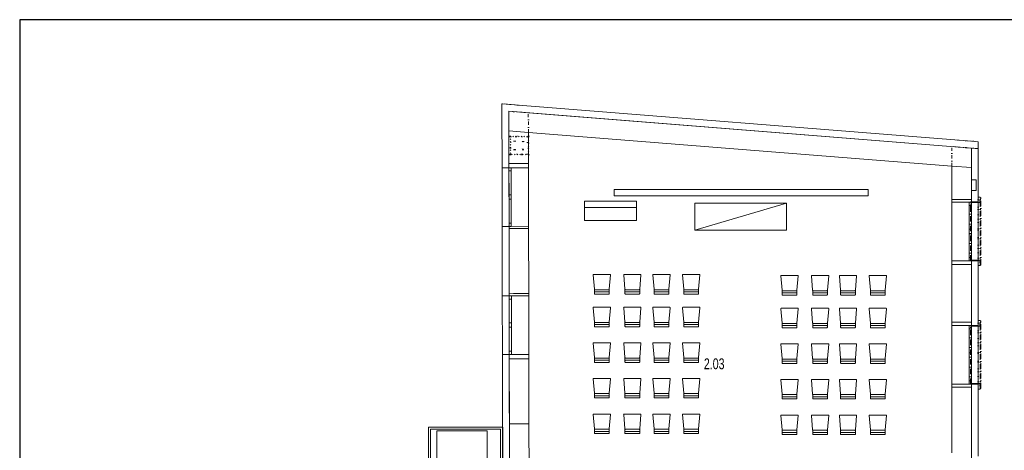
# Model space of a CAD drawing. Header units: millimetres. Extents: x 28262 to 240133, y -152087 to 56534.
# Tile 25 of 107: x 34706 to 57412, y -25062 to -15143. Entities that reach past the tile are written whole.
import ezdxf

# ---------------------------------------------------------------- set-up
doc = ezdxf.new("R2010")
doc.units = ezdxf.units.MM
doc.header["$MEASUREMENT"] = 0
for name, pattern in [('Tečkovaná L', [257.5, 15, -242.5]), ('Čerchovaná M', [225, 125, -42.5, 15, -42.5]), ('Čerchovaná S', [175, 75, -42.5, 15, -42.5])]:
    doc.linetypes.add(name, pattern=pattern)
doc.layers.get('0').update_dxf_attribs({"lineweight": 9})
for name, color, linetype, lineweight in [('--písmo', 7, 'Continuous', 25), ('2D prvky - obecné', 7, 'Continuous', 9), ('Konstrukce - nosné', 7, 'Continuous', 9), ('Kresby a obrázky', 7, 'Continuous', 9), ('Nové_3D prvky fasada nove', 7, 'Continuous', 9), ('Nové_Interiér - nábytek', 9, 'Continuous', 9), ('Nové_Konstrukce - krov', 9, 'Continuous', 13), ('Nové_Konstrukce - nosné', 7, 'Continuous', 9), ('Nové_Kresby a obrázky', 9, 'Continuous', 9), ('Nové_Otvory – Okna', 7, 'Continuous', 9), ('Nové_VÝTAH VAR 1', 7, 'Continuous', 9), ('TZB - elektroinstalace', 7, 'Continuous', 9), ('Výplně - Povrchové', 7, 'Continuous', 9)]:
    doc.layers.add(name, color=color, linetype=linetype, lineweight=lineweight)
doc.layers.add('NonPlottable_0', color=7, linetype='Continuous', lineweight=13, plot=False)
doc.styles.add('styl1', font='arial.ttf', dxfattribs={"width": 0.7, "height": 250})

msp = doc.modelspace()

# ---------------------------------------------------------------- linework, layer by layer
at = {"layer": '--písmo'}
for p, q in [((76706, -15143), (34706, -15143)), ((34706, -15143), (34706, -44843))]:
    msp.add_line(p, q, dxfattribs=at)
at = {"linetype": 'Continuous'}
msp.add_line((56653, -35722), (56653, -18100), dxfattribs=at)
at = {"layer": '2D prvky - obecné', "linetype": 'Čerchovaná S'}
for p, q in [((45986, -17252), (46435, -17288)), ((46437, -17740), (46435, -17288)), ((56203, -18516), (56205, -18065)), ((56653, -18100), (56205, -18065))]:
    msp.add_line(p, q, dxfattribs=at)
at = {"layer": 'Konstrukce - nosné', "linetype": 'Continuous'}
for p, q in [((45986, -17252), (46436, -17288)), ((45986, -17252), (45989, -18454)), ((56653, -18100), (46436, -17288)), ((46437, -17739), (45987, -17703)), ((46439, -18453), (46437, -17740)), ((46437, -17740), (56203, -18516)), ((56653, -18100), (56653, -18552)), ((56653, -18100), (56653, -18550)), ((45989, -18454), (46089, -18453)), ((46089, -18453), (46139, -18453)), ((46139, -18453), (46439, -18453)), ((56203, -18516), (56203, -19281)), ((56203, -18519), (56653, -18550)), ((56653, -18831), (56653, -18552)), ((56503, -19281), (56203, -19281)), ((56553, -19281), (56503, -19281)), ((56653, -19281), (56553, -19281)), ((56653, -19281), (56653, -19081)), ((45991, -19954), (46091, -19953)), ((45991, -19954), (45994, -21454)), ((46091, -19953), (46141, -19953)), ((46141, -19953), (46441, -19953)), ((46444, -21453), (46441, -19953)), ((56503, -20781), (56203, -20781)), ((56203, -20781), (56203, -22110)), ((56553, -20781), (56503, -20781)), ((56653, -20781), (56553, -20781)), ((56653, -22110), (56653, -20781)), ((45994, -21454), (46094, -21453)), ((46094, -21453), (46144, -21453)), ((46144, -21453), (46444, -21453)), ((56503, -22110), (56203, -22110)), ((56553, -22110), (56503, -22110)), ((56653, -22110), (56553, -22110)), ((45997, -22954), (46097, -22953)), ((45997, -22954), (46000, -24454)), ((46097, -22953), (46147, -22953)), ((46147, -22953), (46447, -22953)), ((46450, -24453), (46447, -22953)), ((56503, -23610), (56203, -23610)), ((56203, -23610), (56203, -25121)), ((56553, -23610), (56503, -23610)), ((56653, -23610), (56553, -23610)), ((56653, -25121), (56653, -23610)), ((46000, -24454), (46100, -24453)), ((46100, -24453), (46150, -24453)), ((46150, -24453), (46450, -24453))]:
    msp.add_line(p, q, dxfattribs=at)
at = {"layer": 'Konstrukce - nosné', "linetype": 'Tečkovaná L'}
for p, q in [((46446, -17823), (46016, -17824)), ((46016, -17824), (46017, -18254)), ((46406, -17838), (46016, -17839)), ((46016, -17839), (46016, -18239)), ((46431, -17838), (46031, -17839)), ((46031, -17839), (46431, -17838)), ((46031, -17839), (46032, -18239)), ((46032, -18239), (46031, -17839)), ((46111, -17939), (46311, -17938)), ((46111, -18139), (46311, -17938)), ((46131, -17939), (46331, -17938)), ((46131, -18139), (46331, -17938)), ((46311, -17938), (46311, -18138)), ((46331, -17938), (46331, -18138)), ((46406, -18238), (46406, -17838)), ((46432, -18238), (46431, -17838)), ((46431, -17838), (46432, -18238)), ((46447, -18253), (46446, -17823)), ((46111, -18139), (46111, -17939)), ((46111, -17939), (46311, -18138)), ((46311, -18138), (46111, -18139)), ((46131, -18139), (46131, -17939)), ((46131, -17939), (46331, -18138)), ((46331, -18138), (46131, -18139)), ((46016, -18239), (46406, -18238)), ((46017, -18254), (46447, -18253)), ((46032, -18239), (46432, -18238)), ((46432, -18238), (46032, -18239))]:
    msp.add_line(p, q, dxfattribs=at)
at = {"layer": 'Kresby a obrázky', "linetype": 'Čerchovaná S'}
for p, q in [((46306, -17118), (45827, -17080)), ((56813, -17953), (56334, -17915)), ((56813, -18113), (56334, -18075))]:
    msp.add_line(p, q, dxfattribs=at)
at = {"layer": 'Kresby a obrázky', "linetype": 'Continuous'}
msp.add_line((56203, -18516), (56653, -18550), dxfattribs=at)
at = {"layer": 'NonPlottable_0'}
for p, q in [((56813, -18113), (56653, -18101)), ((56653, -18101), (56653, -18831)), ((56813, -19346), (56813, -18113)), ((56653, -18831), (56763, -18831)), ((56763, -18831), (56653, -18831)), ((56653, -18831), (56653, -19081)), ((56763, -18831), (56763, -19081)), ((56763, -19081), (56763, -18831)), ((56653, -19081), (56653, -19346)), ((56763, -19081), (56653, -19081)), ((56653, -19081), (56763, -19081)), ((56856, -19228), (56813, -19228)), ((56813, -19228), (56813, -19342)), ((56845, -19342), (56845, -19294)), ((56845, -19294), (56856, -19294)), ((56856, -19234), (56856, -19228)), ((56867, -19238), (56856, -19234)), ((56856, -19269), (56867, -19266)), ((56856, -19294), (56856, -19269)), ((56873, -19246), (56867, -19238)), ((56867, -19266), (56873, -19257)), ((56873, -19257), (56873, -19246)), ((56813, -19342), (56635, -19342)), ((56635, -19342), (56635, -19355)), ((56635, -19355), (56854, -19355)), ((56653, -19346), (56713, -19346)), ((56713, -19346), (56813, -19346)), ((56854, -19342), (56845, -19342)), ((56854, -19355), (56854, -19342)), ((45981, -19902), (45831, -19903)), ((45831, -19903), (45834, -21503)), ((45832, -19903), (45834, -21503)), ((45892, -19903), (45832, -19903)), ((45992, -19903), (45892, -19903)), ((45991, -19902), (45981, -19902)), ((45994, -21503), (45991, -19902)), ((45994, -21503), (45992, -19903)), ((56854, -20679), (56635, -20679)), ((56635, -20679), (56635, -20692)), ((56635, -20692), (56813, -20692)), ((56713, -20696), (56653, -20696)), ((56653, -20696), (56653, -22190)), ((56813, -20696), (56713, -20696)), ((56813, -20692), (56813, -20806)), ((56813, -22190), (56813, -20696)), ((56813, -20806), (56856, -20806)), ((56845, -20740), (56845, -20692)), ((56845, -20692), (56854, -20692)), ((56856, -20740), (56845, -20740)), ((56854, -20692), (56854, -20679)), ((56856, -20765), (56856, -20740)), ((56867, -20768), (56856, -20765)), ((56856, -20800), (56867, -20796)), ((56856, -20806), (56856, -20800)), ((56873, -20777), (56867, -20768)), ((56867, -20796), (56873, -20788)), ((56873, -20788), (56873, -20777)), ((45834, -21503), (45984, -21503)), ((45834, -21503), (45934, -21503)), ((45934, -21503), (45994, -21503)), ((45984, -21503), (45994, -21503)), ((56813, -22187), (56635, -22187)), ((56635, -22187), (56635, -22199)), ((56635, -22199), (56854, -22199)), ((56653, -22190), (56713, -22190)), ((56713, -22190), (56813, -22190)), ((56856, -22072), (56813, -22072)), ((56813, -22072), (56813, -22187)), ((56845, -22187), (56845, -22139)), ((56845, -22139), (56856, -22139)), ((56854, -22187), (56845, -22187)), ((56854, -22199), (56854, -22187)), ((56856, -22079), (56856, -22072)), ((56867, -22082), (56856, -22079)), ((56856, -22114), (56867, -22110)), ((56856, -22139), (56856, -22114)), ((56873, -22091), (56867, -22082)), ((56867, -22110), (56873, -22102)), ((56873, -22102), (56873, -22091)), ((45837, -22853), (45844, -26987)), ((45987, -22853), (45837, -22853)), ((45837, -22853), (45844, -26987)), ((45937, -22853), (45837, -22853)), ((45997, -22853), (45937, -22853)), ((45997, -22853), (45987, -22853)), ((46004, -27003), (45997, -22853)), ((46004, -26987), (45997, -22853)), ((56854, -23524), (56635, -23524)), ((56635, -23524), (56635, -23537)), ((56635, -23537), (56813, -23537)), ((56713, -23540), (56653, -23540)), ((56653, -23540), (56653, -25196)), ((56813, -23540), (56713, -23540)), ((56813, -23537), (56813, -23651)), ((56813, -25196), (56813, -23540)), ((56845, -23584), (56845, -23537)), ((56845, -23537), (56854, -23537)), ((56856, -23584), (56845, -23584)), ((56854, -23537), (56854, -23524)), ((56856, -23609), (56856, -23584)), ((56867, -23613), (56856, -23609)), ((56873, -23621), (56867, -23613)), ((56813, -23651), (56856, -23651)), ((56856, -23644), (56867, -23641)), ((56856, -23651), (56856, -23644)), ((56867, -23641), (56873, -23632)), ((56873, -23632), (56873, -23621))]:
    msp.add_line(p, q, dxfattribs=at)
at = {"layer": 'Nové_3D prvky fasada nove', "linetype": 'Čerchovaná M'}
for p, q in [((56813, -20806), (56813, -19228)), ((56813, -19228), (56856, -19228)), ((56813, -19342), (56813, -19228)), ((56813, -19228), (56856, -19228)), ((56845, -19294), (56845, -19342)), ((56856, -19294), (56845, -19294)), ((56856, -20806), (56856, -19228)), ((56856, -19228), (56856, -19234)), ((56856, -19234), (56867, -19238)), ((56856, -19234), (56867, -19238)), ((56867, -19266), (56856, -19269)), ((56856, -19269), (56856, -19294)), ((56867, -19238), (56873, -19246)), ((56867, -19238), (56873, -19246)), ((56873, -19257), (56867, -19266)), ((56873, -20788), (56873, -19246)), ((56873, -19246), (56873, -19257)), ((56635, -20692), (56635, -19342)), ((56635, -19342), (56813, -19342)), ((56635, -19355), (56635, -19342)), ((56635, -19342), (56813, -19342)), ((56854, -19355), (56635, -19355)), ((56845, -19342), (56854, -19342)), ((56854, -19342), (56854, -19355)), ((56854, -20679), (56635, -20679)), ((56635, -20679), (56635, -20692)), ((56635, -20692), (56813, -20692)), ((56635, -20692), (56813, -20692)), ((56813, -20692), (56813, -20806)), ((56813, -20806), (56856, -20806)), ((56813, -20806), (56856, -20806)), ((56845, -20692), (56854, -20692)), ((56845, -20740), (56845, -20692)), ((56856, -20740), (56845, -20740)), ((56854, -20692), (56854, -20679)), ((56856, -20765), (56856, -20740)), ((56867, -20768), (56856, -20765)), ((56856, -20800), (56867, -20796)), ((56856, -20800), (56867, -20796)), ((56856, -20806), (56856, -20800)), ((56873, -20777), (56867, -20768)), ((56867, -20796), (56873, -20788)), ((56867, -20796), (56873, -20788)), ((56873, -20788), (56873, -20777)), ((56635, -23537), (56635, -22187)), ((56635, -22187), (56813, -22187)), ((56635, -22199), (56635, -22187)), ((56635, -22187), (56813, -22187)), ((56854, -22199), (56635, -22199)), ((56813, -23651), (56813, -22072)), ((56813, -22072), (56856, -22072)), ((56813, -22187), (56813, -22072)), ((56813, -22072), (56856, -22072)), ((56845, -22139), (56845, -22187)), ((56856, -22139), (56845, -22139)), ((56845, -22187), (56854, -22187)), ((56854, -22187), (56854, -22199)), ((56856, -23651), (56856, -22072)), ((56856, -22072), (56856, -22079)), ((56856, -22079), (56867, -22082)), ((56856, -22079), (56867, -22082)), ((56867, -22110), (56856, -22114)), ((56856, -22114), (56856, -22139)), ((56867, -22082), (56873, -22091)), ((56867, -22082), (56873, -22091)), ((56873, -22102), (56867, -22110)), ((56873, -23632), (56873, -22091)), ((56873, -22091), (56873, -22102)), ((56854, -23524), (56635, -23524)), ((56635, -23524), (56635, -23537)), ((56635, -23537), (56813, -23537)), ((56635, -23537), (56813, -23537)), ((56813, -23537), (56813, -23651)), ((56845, -23537), (56854, -23537)), ((56845, -23584), (56845, -23537)), ((56856, -23584), (56845, -23584)), ((56854, -23537), (56854, -23524)), ((56856, -23609), (56856, -23584)), ((56867, -23613), (56856, -23609)), ((56873, -23621), (56867, -23613)), ((56813, -23651), (56856, -23651)), ((56813, -23651), (56856, -23651)), ((56856, -23644), (56867, -23641)), ((56856, -23644), (56867, -23641)), ((56856, -23651), (56856, -23644)), ((56867, -23641), (56873, -23632)), ((56867, -23641), (56873, -23632)), ((56873, -23632), (56873, -23621))]:
    msp.add_line(p, q, dxfattribs=at)
at = {"layer": 'Nové_3D prvky fasada nove', "linetype": 'Continuous'}
for p, q in [((56813, -19228), (56813, -19342)), ((56856, -19228), (56813, -19228)), ((56845, -19294), (56845, -19342)), ((56856, -19294), (56845, -19294)), ((56856, -19228), (56856, -19234)), ((56856, -19234), (56867, -19238)), ((56867, -19266), (56856, -19269)), ((56856, -19269), (56856, -19294)), ((56867, -19238), (56873, -19246)), ((56873, -19257), (56867, -19266)), ((56873, -19246), (56873, -19257)), ((56813, -19342), (56635, -19342)), ((56635, -19342), (56635, -19355)), ((56854, -19355), (56635, -19355)), ((56854, -19342), (56845, -19342)), ((56854, -19342), (56854, -19355)), ((56854, -20679), (56635, -20679)), ((56635, -20679), (56635, -20692)), ((56813, -20692), (56635, -20692)), ((56813, -20692), (56813, -20806)), ((56856, -20806), (56813, -20806)), ((56845, -20692), (56845, -20740)), ((56854, -20692), (56845, -20692)), ((56856, -20740), (56845, -20740)), ((56854, -20679), (56854, -20692)), ((56856, -20740), (56856, -20765)), ((56856, -20765), (56867, -20768)), ((56867, -20796), (56856, -20800)), ((56856, -20800), (56856, -20806)), ((56867, -20768), (56873, -20777)), ((56873, -20788), (56867, -20796)), ((56873, -20777), (56873, -20788)), ((56813, -22187), (56635, -22187)), ((56635, -22187), (56635, -22199)), ((56854, -22199), (56635, -22199)), ((56813, -22072), (56813, -22187)), ((56856, -22072), (56813, -22072)), ((56845, -22139), (56845, -22187)), ((56856, -22139), (56845, -22139)), ((56854, -22187), (56845, -22187)), ((56854, -22187), (56854, -22199)), ((56856, -22072), (56856, -22079)), ((56856, -22079), (56867, -22082)), ((56867, -22110), (56856, -22114)), ((56856, -22114), (56856, -22139)), ((56867, -22082), (56873, -22091)), ((56873, -22102), (56867, -22110)), ((56873, -22091), (56873, -22102)), ((56854, -23524), (56635, -23524)), ((56635, -23524), (56635, -23537)), ((56813, -23537), (56635, -23537)), ((56813, -23537), (56813, -23651)), ((56845, -23537), (56845, -23584)), ((56854, -23537), (56845, -23537)), ((56856, -23584), (56845, -23584)), ((56854, -23524), (56854, -23537)), ((56856, -23584), (56856, -23609)), ((56856, -23609), (56867, -23613)), ((56867, -23613), (56873, -23621)), ((56856, -23651), (56813, -23651)), ((56867, -23641), (56856, -23644)), ((56856, -23644), (56856, -23651)), ((56873, -23632), (56867, -23641)), ((56873, -23621), (56873, -23632))]:
    msp.add_line(p, q, dxfattribs=at)
at = {"layer": 'Nové_3D prvky fasada nove', "linetype": 'Čerchovaná S'}
for p, q in [((56813, -20806), (56813, -19228)), ((56813, -23651), (56813, -22072))]:
    msp.add_line(p, q, dxfattribs=at)
at = {"layer": 'Nové_Interiér - nábytek', "linetype": 'Continuous'}
for p, q in [((48414, -19051), (54270, -19051)), ((48414, -19203), (48414, -19051)), ((54270, -19051), (54270, -19203)), ((54270, -19203), (48414, -19203)), ((48933, -19320), (47733, -19320)), ((47733, -19320), (47733, -19470)), ((47733, -19470), (48933, -19470)), ((48933, -19470), (47733, -19470)), ((47733, -19470), (47733, -19770)), ((48933, -19470), (48933, -19320)), ((48933, -19770), (48933, -19470)), ((50275, -19368), (52390, -19368)), ((50275, -19990), (50275, -19368)), ((52390, -19368), (52390, -19990)), ((47733, -19770), (48933, -19770)), ((52390, -19990), (50275, -19990))]:
    msp.add_line(p, q, dxfattribs=at)
at = {"layer": 'Nové_Konstrukce - krov', "linetype": 'Continuous'}
for p, q in [((47931, -21022), (47960, -21352)), ((48320, -21012), (47940, -21012)), ((48301, -21352), (48330, -21022)), ((48634, -21022), (48662, -21352)), ((49023, -21012), (48643, -21012)), ((49004, -21352), (49032, -21022)), ((49306, -21022), (49334, -21352)), ((49695, -21012), (49315, -21012)), ((49676, -21352), (49704, -21022)), ((49993, -21022), (50022, -21352)), ((50382, -21012), (50002, -21012)), ((50363, -21352), (50392, -21022)), ((52261, -21045), (52289, -21375)), ((52650, -21035), (52270, -21035)), ((52631, -21375), (52659, -21045)), ((52964, -21045), (52992, -21375)), ((53353, -21035), (52973, -21035)), ((53334, -21375), (53362, -21045)), ((53608, -21045), (53636, -21375)), ((53997, -21035), (53617, -21035)), ((53978, -21375), (54006, -21045)), ((54295, -21045), (54323, -21375)), ((54684, -21035), (54304, -21035)), ((54665, -21375), (54693, -21045)), ((47960, -21372), (47960, -21452)), ((47970, -21362), (48290, -21362)), ((48290, -21362), (47970, -21362)), ((48290, -21412), (47970, -21412)), ((47970, -21462), (48290, -21462)), ((48300, -21452), (48300, -21372)), ((48663, -21372), (48663, -21452)), ((48673, -21362), (48993, -21362)), ((48993, -21362), (48673, -21362)), ((48993, -21412), (48673, -21412)), ((48673, -21462), (48993, -21462)), ((49003, -21452), (49003, -21372)), ((49335, -21372), (49335, -21452)), ((49345, -21362), (49665, -21362)), ((49665, -21362), (49345, -21362)), ((49665, -21412), (49345, -21412)), ((49345, -21462), (49665, -21462)), ((49675, -21452), (49675, -21372)), ((50022, -21372), (50022, -21452)), ((50032, -21362), (50352, -21362)), ((50352, -21362), (50032, -21362)), ((50352, -21412), (50032, -21412)), ((50032, -21462), (50352, -21462)), ((50362, -21452), (50362, -21372)), ((52290, -21395), (52290, -21475)), ((52300, -21385), (52620, -21385)), ((52620, -21385), (52300, -21385)), ((52620, -21435), (52300, -21435)), ((52300, -21485), (52620, -21485)), ((52630, -21475), (52630, -21395)), ((52993, -21395), (52993, -21475)), ((53003, -21385), (53323, -21385)), ((53323, -21385), (53003, -21385)), ((53323, -21435), (53003, -21435)), ((53003, -21485), (53323, -21485)), ((53333, -21475), (53333, -21395)), ((53637, -21395), (53637, -21475)), ((53647, -21385), (53967, -21385)), ((53967, -21385), (53647, -21385)), ((53967, -21435), (53647, -21435)), ((53647, -21485), (53967, -21485)), ((53977, -21475), (53977, -21395)), ((54324, -21395), (54324, -21475)), ((54334, -21385), (54654, -21385)), ((54654, -21385), (54334, -21385)), ((54654, -21435), (54334, -21435)), ((54334, -21485), (54654, -21485)), ((54664, -21475), (54664, -21395)), ((47931, -21777), (47960, -22107)), ((48320, -21767), (47940, -21767)), ((48301, -22107), (48330, -21777)), ((48634, -21777), (48662, -22107)), ((49023, -21767), (48643, -21767)), ((49004, -22107), (49032, -21777)), ((49306, -21777), (49334, -22107)), ((49695, -21767), (49315, -21767)), ((49676, -22107), (49704, -21777)), ((49993, -21777), (50022, -22107)), ((50382, -21767), (50002, -21767)), ((50363, -22107), (50392, -21777)), ((52650, -21790), (52270, -21790)), ((53353, -21790), (52973, -21790)), ((53997, -21790), (53617, -21790)), ((54684, -21790), (54304, -21790)), ((52261, -21800), (52289, -22130)), ((52631, -22130), (52659, -21800)), ((52964, -21800), (52992, -22130)), ((53334, -22130), (53362, -21800)), ((53608, -21800), (53636, -22130)), ((53978, -22130), (54006, -21800)), ((54295, -21800), (54323, -22130)), ((54665, -22130), (54693, -21800)), ((47960, -22127), (47960, -22207)), ((47970, -22117), (48290, -22117)), ((48290, -22117), (47970, -22117)), ((48290, -22167), (47970, -22167)), ((47970, -22217), (48290, -22217)), ((48300, -22207), (48300, -22127)), ((48663, -22127), (48663, -22207)), ((48673, -22117), (48993, -22117)), ((48993, -22117), (48673, -22117)), ((48993, -22167), (48673, -22167)), ((48673, -22217), (48993, -22217)), ((49003, -22207), (49003, -22127)), ((49335, -22127), (49335, -22207)), ((49345, -22117), (49665, -22117)), ((49665, -22117), (49345, -22117)), ((49665, -22167), (49345, -22167)), ((49345, -22217), (49665, -22217)), ((49675, -22207), (49675, -22127)), ((50022, -22127), (50022, -22207)), ((50032, -22117), (50352, -22117)), ((50352, -22117), (50032, -22117)), ((50352, -22167), (50032, -22167)), ((50032, -22217), (50352, -22217)), ((50362, -22207), (50362, -22127)), ((52290, -22150), (52290, -22230)), ((52300, -22140), (52620, -22140)), ((52620, -22140), (52300, -22140)), ((52620, -22190), (52300, -22190)), ((52300, -22240), (52620, -22240)), ((52630, -22230), (52630, -22150)), ((52993, -22150), (52993, -22230)), ((53003, -22140), (53323, -22140)), ((53323, -22140), (53003, -22140)), ((53323, -22190), (53003, -22190)), ((53003, -22240), (53323, -22240)), ((53333, -22230), (53333, -22150)), ((53637, -22150), (53637, -22230)), ((53647, -22140), (53967, -22140)), ((53967, -22140), (53647, -22140)), ((53967, -22190), (53647, -22190)), ((53647, -22240), (53967, -22240)), ((53977, -22230), (53977, -22150)), ((54324, -22150), (54324, -22230)), ((54334, -22140), (54654, -22140)), ((54654, -22140), (54334, -22140)), ((54654, -22190), (54334, -22190)), ((54334, -22240), (54654, -22240)), ((54664, -22230), (54664, -22150)), ((47931, -22597), (47960, -22927)), ((48320, -22587), (47940, -22587)), ((48301, -22927), (48330, -22597)), ((48634, -22597), (48662, -22927)), ((49023, -22587), (48643, -22587)), ((49004, -22927), (49032, -22597)), ((49306, -22597), (49334, -22927)), ((49695, -22587), (49315, -22587)), ((49676, -22927), (49704, -22597)), ((49993, -22597), (50022, -22927)), ((50382, -22587), (50002, -22587)), ((50363, -22927), (50392, -22597)), ((52261, -22620), (52289, -22950)), ((52650, -22610), (52270, -22610)), ((52631, -22950), (52659, -22620)), ((52964, -22620), (52992, -22950)), ((53353, -22610), (52973, -22610)), ((53334, -22950), (53362, -22620)), ((53608, -22620), (53636, -22950)), ((53997, -22610), (53617, -22610)), ((53978, -22950), (54006, -22620)), ((54295, -22620), (54323, -22950)), ((54684, -22610), (54304, -22610)), ((54665, -22950), (54693, -22620)), ((47960, -22947), (47960, -23027)), ((47970, -22937), (48290, -22937)), ((48290, -22937), (47970, -22937)), ((48290, -22987), (47970, -22987)), ((47970, -23037), (48290, -23037)), ((48300, -23027), (48300, -22947)), ((48663, -22947), (48663, -23027)), ((48673, -22937), (48993, -22937)), ((48993, -22937), (48673, -22937)), ((48993, -22987), (48673, -22987)), ((48673, -23037), (48993, -23037)), ((49003, -23027), (49003, -22947)), ((49335, -22947), (49335, -23027)), ((49345, -22937), (49665, -22937)), ((49665, -22937), (49345, -22937)), ((49665, -22987), (49345, -22987)), ((49345, -23037), (49665, -23037)), ((49675, -23027), (49675, -22947)), ((50022, -22947), (50022, -23027)), ((50032, -22937), (50352, -22937)), ((50352, -22937), (50032, -22937)), ((50352, -22987), (50032, -22987)), ((50032, -23037), (50352, -23037)), ((50362, -23027), (50362, -22947)), ((52290, -22970), (52290, -23050)), ((52300, -22960), (52620, -22960)), ((52620, -22960), (52300, -22960)), ((52620, -23010), (52300, -23010)), ((52300, -23060), (52620, -23060)), ((52630, -23050), (52630, -22970)), ((52993, -22970), (52993, -23050)), ((53003, -22960), (53323, -22960)), ((53323, -22960), (53003, -22960)), ((53323, -23010), (53003, -23010)), ((53003, -23060), (53323, -23060)), ((53333, -23050), (53333, -22970)), ((53637, -22970), (53637, -23050)), ((53647, -22960), (53967, -22960)), ((53967, -22960), (53647, -22960)), ((53967, -23010), (53647, -23010)), ((53647, -23060), (53967, -23060)), ((53977, -23050), (53977, -22970)), ((54324, -22970), (54324, -23050)), ((54334, -22960), (54654, -22960)), ((54654, -22960), (54334, -22960)), ((54654, -23010), (54334, -23010)), ((54334, -23060), (54654, -23060)), ((54664, -23050), (54664, -22970)), ((47931, -23417), (47960, -23747)), ((48320, -23407), (47940, -23407)), ((48301, -23747), (48330, -23417)), ((48634, -23417), (48662, -23747)), ((49023, -23407), (48643, -23407)), ((49004, -23747), (49032, -23417)), ((49306, -23417), (49334, -23747)), ((49695, -23407), (49315, -23407)), ((49676, -23747), (49704, -23417)), ((49993, -23417), (50022, -23747)), ((50382, -23407), (50002, -23407)), ((50363, -23747), (50392, -23417)), ((52261, -23440), (52289, -23770)), ((52650, -23430), (52270, -23430)), ((52631, -23770), (52659, -23440)), ((52964, -23440), (52992, -23770)), ((53353, -23430), (52973, -23430)), ((53334, -23770), (53362, -23440)), ((53608, -23440), (53636, -23770)), ((53997, -23430), (53617, -23430)), ((53978, -23770), (54006, -23440)), ((54295, -23440), (54323, -23770)), ((54684, -23430), (54304, -23430)), ((54665, -23770), (54693, -23440)), ((47960, -23767), (47960, -23847)), ((47970, -23757), (48290, -23757)), ((48290, -23757), (47970, -23757)), ((48290, -23807), (47970, -23807)), ((48300, -23847), (48300, -23767)), ((48663, -23767), (48663, -23847)), ((48673, -23757), (48993, -23757)), ((48993, -23757), (48673, -23757)), ((48993, -23807), (48673, -23807)), ((49003, -23847), (49003, -23767)), ((49335, -23767), (49335, -23847)), ((49345, -23757), (49665, -23757)), ((49665, -23757), (49345, -23757)), ((49665, -23807), (49345, -23807)), ((49675, -23847), (49675, -23767)), ((50022, -23767), (50022, -23847)), ((50032, -23757), (50352, -23757)), ((50352, -23757), (50032, -23757)), ((50352, -23807), (50032, -23807)), ((50362, -23847), (50362, -23767)), ((52290, -23790), (52290, -23870)), ((52300, -23780), (52620, -23780)), ((52620, -23780), (52300, -23780)), ((52620, -23830), (52300, -23830)), ((52630, -23870), (52630, -23790)), ((52993, -23790), (52993, -23870)), ((53003, -23780), (53323, -23780)), ((53323, -23780), (53003, -23780)), ((53323, -23830), (53003, -23830)), ((53333, -23870), (53333, -23790)), ((53637, -23790), (53637, -23870)), ((53647, -23780), (53967, -23780)), ((53967, -23780), (53647, -23780)), ((53967, -23830), (53647, -23830)), ((53977, -23870), (53977, -23790)), ((54324, -23790), (54324, -23870)), ((54334, -23780), (54654, -23780)), ((54654, -23780), (54334, -23780)), ((54654, -23830), (54334, -23830)), ((54664, -23870), (54664, -23790)), ((47970, -23857), (48290, -23857)), ((48673, -23857), (48993, -23857)), ((49345, -23857), (49665, -23857)), ((50032, -23857), (50352, -23857)), ((52300, -23880), (52620, -23880)), ((53003, -23880), (53323, -23880)), ((53647, -23880), (53967, -23880)), ((54334, -23880), (54654, -23880)), ((47931, -24237), (47960, -24567)), ((48320, -24227), (47940, -24227)), ((48301, -24567), (48330, -24237)), ((48634, -24237), (48662, -24567)), ((49023, -24227), (48643, -24227)), ((49004, -24567), (49032, -24237)), ((49306, -24237), (49334, -24567)), ((49695, -24227), (49315, -24227)), ((49676, -24567), (49704, -24237)), ((49993, -24237), (50022, -24567)), ((50382, -24227), (50002, -24227)), ((50363, -24567), (50392, -24237)), ((52261, -24260), (52289, -24591)), ((52650, -24250), (52270, -24250)), ((52631, -24591), (52659, -24260)), ((52964, -24260), (52992, -24591)), ((53353, -24250), (52973, -24250)), ((53334, -24591), (53362, -24260)), ((53608, -24260), (53636, -24591)), ((53997, -24250), (53617, -24250)), ((53978, -24591), (54006, -24260)), ((54295, -24260), (54323, -24591)), ((54684, -24250), (54304, -24250)), ((54665, -24591), (54693, -24260)), ((47960, -24587), (47960, -24667)), ((47970, -24577), (48290, -24577)), ((48290, -24577), (47970, -24577)), ((48290, -24627), (47970, -24627)), ((47970, -24677), (48290, -24677)), ((48300, -24667), (48300, -24587)), ((48663, -24587), (48663, -24667)), ((48673, -24577), (48993, -24577)), ((48993, -24577), (48673, -24577)), ((48993, -24627), (48673, -24627)), ((48673, -24677), (48993, -24677)), ((49003, -24667), (49003, -24587)), ((49335, -24587), (49335, -24667)), ((49345, -24577), (49665, -24577)), ((49665, -24577), (49345, -24577)), ((49665, -24627), (49345, -24627)), ((49345, -24677), (49665, -24677)), ((49675, -24667), (49675, -24587)), ((50022, -24587), (50022, -24667)), ((50032, -24577), (50352, -24577)), ((50352, -24577), (50032, -24577)), ((50352, -24627), (50032, -24627)), ((50032, -24677), (50352, -24677)), ((50362, -24667), (50362, -24587)), ((52290, -24610), (52290, -24690)), ((52300, -24600), (52620, -24600)), ((52620, -24600), (52300, -24600)), ((52620, -24650), (52300, -24650)), ((52300, -24700), (52620, -24700)), ((52630, -24690), (52630, -24610)), ((52993, -24610), (52993, -24690)), ((53003, -24600), (53323, -24600)), ((53323, -24600), (53003, -24600)), ((53323, -24650), (53003, -24650)), ((53003, -24700), (53323, -24700)), ((53333, -24690), (53333, -24610)), ((53637, -24610), (53637, -24690)), ((53647, -24600), (53967, -24600)), ((53967, -24600), (53647, -24600)), ((53967, -24650), (53647, -24650)), ((53647, -24700), (53967, -24700)), ((53977, -24690), (53977, -24610)), ((54324, -24610), (54324, -24690)), ((54334, -24600), (54654, -24600)), ((54654, -24600), (54334, -24600)), ((54654, -24650), (54334, -24650)), ((54334, -24700), (54654, -24700)), ((54664, -24690), (54664, -24610))]:
    msp.add_line(p, q, dxfattribs=at)
for centre, radius, start, end in [((47940, -21021), 9.18, 90, 184.8991), ((48320, -21021), 9.18, 355.1009, 90), ((48643, -21021), 9.18, 90, 184.8991), ((49023, -21021), 9.18, 355.1009, 90), ((49315, -21021), 9.18, 90, 184.8991), ((49695, -21021), 9.18, 355.1009, 90), ((50002, -21021), 9.18, 90, 184.8991), ((50382, -21021), 9.18, 355.1009, 90), ((52270, -21045), 9.18, 90, 184.8991), ((52650, -21045), 9.18, 355.1009, 90), ((52973, -21045), 9.18, 90, 184.8991), ((53353, -21045), 9.18, 355.1009, 90), ((53617, -21045), 9.18, 90, 184.8991), ((53997, -21045), 9.18, 355.1009, 90), ((54304, -21045), 9.18, 90, 184.8991), ((54684, -21045), 9.18, 355.1009, 90), ((47970, -21351), 10.9, 184.8991, 270), ((47970, -21372), 10, 90, 180), ((47970, -21422), 10, 90, 180), ((47970, -21452), 10, 180, 270), ((48290, -21351), 10.9, 270, 355.1009), ((48290, -21372), 10, 0, 90), ((48290, -21422), 10, 0, 90), ((48290, -21452), 10, 270, 0), ((48673, -21351), 10.9, 184.8991, 270), ((48673, -21372), 10, 90, 180), ((48673, -21422), 10, 90, 180), ((48673, -21452), 10, 180, 270), ((48993, -21351), 10.9, 270, 355.1009), ((48993, -21372), 10, 0, 90), ((48993, -21422), 10, 0, 90), ((48993, -21452), 10, 270, 0), ((49345, -21351), 10.9, 184.8991, 270), ((49345, -21372), 10, 90, 180), ((49345, -21422), 10, 90, 180), ((49345, -21452), 10, 180, 270), ((49665, -21351), 10.9, 270, 355.1009), ((49665, -21372), 10, 0, 90), ((49665, -21422), 10, 0, 90), ((49665, -21452), 10, 270, 0), ((50032, -21351), 10.9, 184.8991, 270), ((50032, -21372), 10, 90, 180), ((50032, -21422), 10, 90, 180), ((50032, -21452), 10, 180, 270), ((50352, -21351), 10.9, 270, 355.1009), ((50352, -21372), 10, 0, 90), ((50352, -21422), 10, 0, 90), ((50352, -21452), 10, 270, 0), ((52300, -21375), 10.9, 184.8991, 270), ((52300, -21395), 10, 90, 180), ((52300, -21445), 10, 90, 180), ((52300, -21475), 10, 180, 270), ((52620, -21375), 10.9, 270, 355.1009), ((52620, -21395), 10, 0, 90), ((52620, -21445), 10, 0, 90), ((52620, -21475), 10, 270, 0), ((53003, -21375), 10.9, 184.8991, 270), ((53003, -21395), 10, 90, 180), ((53003, -21445), 10, 90, 180), ((53003, -21475), 10, 180, 270), ((53323, -21375), 10.9, 270, 355.1009), ((53323, -21395), 10, 0, 90), ((53323, -21445), 10, 0, 90), ((53323, -21475), 10, 270, 0), ((53647, -21375), 10.9, 184.8991, 270), ((53647, -21395), 10, 90, 180), ((53647, -21445), 10, 90, 180), ((53647, -21475), 10, 180, 270), ((53967, -21375), 10.9, 270, 355.1009), ((53967, -21395), 10, 0, 90), ((53967, -21445), 10, 0, 90), ((53967, -21475), 10, 270, 0), ((54334, -21375), 10.9, 184.8991, 270), ((54334, -21395), 10, 90, 180), ((54334, -21445), 10, 90, 180), ((54334, -21475), 10, 180, 270), ((54654, -21375), 10.9, 270, 355.1009), ((54654, -21395), 10, 0, 90), ((54654, -21445), 10, 0, 90), ((54654, -21475), 10, 270, 0), ((47940, -21776), 9.18, 90, 184.8991), ((48320, -21776), 9.18, 355.1009, 90), ((48643, -21776), 9.18, 90, 184.8991), ((49023, -21776), 9.18, 355.1009, 90), ((49315, -21776), 9.18, 90, 184.8991), ((49695, -21776), 9.18, 355.1009, 90), ((50002, -21776), 9.18, 90, 184.8991), ((50382, -21776), 9.18, 355.1009, 90), ((52270, -21799), 9.18, 90, 184.8991), ((52650, -21799), 9.18, 355.1009, 90), ((52973, -21799), 9.18, 90, 184.8991), ((53353, -21799), 9.18, 355.1009, 90), ((53617, -21799), 9.18, 90, 184.8991), ((53997, -21799), 9.18, 355.1009, 90), ((54304, -21799), 9.18, 90, 184.8991), ((54684, -21799), 9.18, 355.1009, 90), ((47970, -22106), 10.9, 184.8991, 270), ((47970, -22127), 10, 90, 180), ((47970, -22177), 10, 90, 180), ((47970, -22207), 10, 180, 270), ((48290, -22106), 10.9, 270, 355.1009), ((48290, -22127), 10, 0, 90), ((48290, -22177), 10, 0, 90), ((48290, -22207), 10, 270, 0), ((48673, -22106), 10.9, 184.8991, 270), ((48673, -22127), 10, 90, 180), ((48673, -22177), 10, 90, 180), ((48673, -22207), 10, 180, 270), ((48993, -22106), 10.9, 270, 355.1009), ((48993, -22127), 10, 0, 90), ((48993, -22177), 10, 0, 90), ((48993, -22207), 10, 270, 0), ((49345, -22106), 10.9, 184.8991, 270), ((49345, -22127), 10, 90, 180), ((49345, -22177), 10, 90, 180), ((49345, -22207), 10, 180, 270), ((49665, -22106), 10.9, 270, 355.1009), ((49665, -22127), 10, 0, 90), ((49665, -22177), 10, 0, 90), ((49665, -22207), 10, 270, 0), ((50032, -22106), 10.9, 184.8991, 270), ((50032, -22127), 10, 90, 180), ((50032, -22177), 10, 90, 180), ((50032, -22207), 10, 180, 270), ((50352, -22106), 10.9, 270, 355.1009), ((50352, -22127), 10, 0, 90), ((50352, -22177), 10, 0, 90), ((50352, -22207), 10, 270, 0), ((52300, -22129), 10.9, 184.8991, 270), ((52300, -22150), 10, 90, 180), ((52300, -22200), 10, 90, 180), ((52300, -22230), 10, 180, 270), ((52620, -22129), 10.9, 270, 355.1009), ((52620, -22150), 10, 0, 90), ((52620, -22200), 10, 0, 90), ((52620, -22230), 10, 270, 0), ((53003, -22129), 10.9, 184.8991, 270), ((53003, -22150), 10, 90, 180), ((53003, -22200), 10, 90, 180), ((53003, -22230), 10, 180, 270), ((53323, -22129), 10.9, 270, 355.1009), ((53323, -22150), 10, 0, 90), ((53323, -22200), 10, 0, 90), ((53323, -22230), 10, 270, 0), ((53647, -22129), 10.9, 184.8991, 270), ((53647, -22150), 10, 90, 180), ((53647, -22200), 10, 90, 180), ((53647, -22230), 10, 180, 270), ((53967, -22129), 10.9, 270, 355.1009), ((53967, -22150), 10, 0, 90), ((53967, -22200), 10, 0, 90), ((53967, -22230), 10, 270, 0), ((54334, -22129), 10.9, 184.8991, 270), ((54334, -22150), 10, 90, 180), ((54334, -22200), 10, 90, 180), ((54334, -22230), 10, 180, 270), ((54654, -22129), 10.9, 270, 355.1009), ((54654, -22150), 10, 0, 90), ((54654, -22200), 10, 0, 90), ((54654, -22230), 10, 270, 0), ((47940, -22596), 9.18, 90, 184.8991), ((48320, -22596), 9.18, 355.1009, 90), ((48643, -22596), 9.18, 90, 184.8991), ((49023, -22596), 9.18, 355.1009, 90), ((49315, -22596), 9.18, 90, 184.8991), ((49695, -22596), 9.18, 355.1009, 90), ((50002, -22596), 9.18, 90, 184.8991), ((50382, -22596), 9.18, 355.1009, 90), ((52270, -22619), 9.18, 90, 184.8991), ((52650, -22619), 9.18, 355.1009, 90), ((52973, -22619), 9.18, 90, 184.8991), ((53353, -22619), 9.18, 355.1009, 90), ((53617, -22619), 9.18, 90, 184.8991), ((53997, -22619), 9.18, 355.1009, 90), ((54304, -22619), 9.18, 90, 184.8991), ((54684, -22619), 9.18, 355.1009, 90), ((47970, -22926), 10.9, 184.8991, 270), ((48290, -22926), 10.9, 270, 355.1009), ((48673, -22926), 10.9, 184.8991, 270), ((48993, -22926), 10.9, 270, 355.1009), ((49345, -22926), 10.9, 184.8991, 270), ((49665, -22926), 10.9, 270, 355.1009), ((50032, -22926), 10.9, 184.8991, 270), ((50352, -22926), 10.9, 270, 355.1009), ((47970, -22947), 10, 90, 180), ((47970, -22997), 10, 90, 180), ((47970, -23027), 10, 180, 270), ((48290, -22947), 10, 0, 90), ((48290, -22997), 10, 0, 90), ((48290, -23027), 10, 270, 0), ((48673, -22947), 10, 90, 180), ((48673, -22997), 10, 90, 180), ((48673, -23027), 10, 180, 270), ((48993, -22947), 10, 0, 90), ((48993, -22997), 10, 0, 90), ((48993, -23027), 10, 270, 0), ((49345, -22947), 10, 90, 180), ((49345, -22997), 10, 90, 180), ((49345, -23027), 10, 180, 270), ((49665, -22947), 10, 0, 90), ((49665, -22997), 10, 0, 90), ((49665, -23027), 10, 270, 0), ((50032, -22947), 10, 90, 180), ((50032, -22997), 10, 90, 180), ((50032, -23027), 10, 180, 270), ((50352, -22947), 10, 0, 90), ((50352, -22997), 10, 0, 90), ((50352, -23027), 10, 270, 0), ((52300, -22949), 10.9, 184.8991, 270), ((52300, -22970), 10, 90, 180), ((52300, -23020), 10, 90, 180), ((52300, -23050), 10, 180, 270), ((52620, -22949), 10.9, 270, 355.1009), ((52620, -22970), 10, 0, 90), ((52620, -23020), 10, 0, 90), ((52620, -23050), 10, 270, 0), ((53003, -22949), 10.9, 184.8991, 270), ((53003, -22970), 10, 90, 180), ((53003, -23020), 10, 90, 180), ((53003, -23050), 10, 180, 270), ((53323, -22949), 10.9, 270, 355.1009), ((53323, -22970), 10, 0, 90), ((53323, -23020), 10, 0, 90), ((53323, -23050), 10, 270, 0), ((53647, -22949), 10.9, 184.8991, 270), ((53647, -22970), 10, 90, 180), ((53647, -23020), 10, 90, 180), ((53647, -23050), 10, 180, 270), ((53967, -22949), 10.9, 270, 355.1009), ((53967, -22970), 10, 0, 90), ((53967, -23020), 10, 0, 90), ((53967, -23050), 10, 270, 0), ((54334, -22949), 10.9, 184.8991, 270), ((54334, -22970), 10, 90, 180), ((54334, -23020), 10, 90, 180), ((54334, -23050), 10, 180, 270), ((54654, -22949), 10.9, 270, 355.1009), ((54654, -22970), 10, 0, 90), ((54654, -23020), 10, 0, 90), ((54654, -23050), 10, 270, 0), ((47940, -23416), 9.18, 90, 184.8991), ((48320, -23416), 9.18, 355.1009, 90), ((48643, -23416), 9.18, 90, 184.8991), ((49023, -23416), 9.18, 355.1009, 90), ((49315, -23416), 9.18, 90, 184.8991), ((49695, -23416), 9.18, 355.1009, 90), ((50002, -23416), 9.18, 90, 184.8991), ((50382, -23416), 9.18, 355.1009, 90), ((52270, -23440), 9.18, 90, 184.8991), ((52650, -23440), 9.18, 355.1009, 90), ((52973, -23440), 9.18, 90, 184.8991), ((53353, -23440), 9.18, 355.1009, 90), ((53617, -23440), 9.18, 90, 184.8991), ((53997, -23440), 9.18, 355.1009, 90), ((54304, -23440), 9.18, 90, 184.8991), ((54684, -23440), 9.18, 355.1009, 90), ((47970, -23746), 10.9, 184.8991, 270), ((47970, -23767), 10, 90, 180), ((47970, -23817), 10, 90, 180), ((48290, -23746), 10.9, 270, 355.1009), ((48290, -23767), 10, 0, 90), ((48290, -23817), 10, 0, 90), ((48673, -23746), 10.9, 184.8991, 270), ((48673, -23767), 10, 90, 180), ((48673, -23817), 10, 90, 180), ((48993, -23746), 10.9, 270, 355.1009), ((48993, -23767), 10, 0, 90), ((48993, -23817), 10, 0, 90), ((49345, -23746), 10.9, 184.8991, 270), ((49345, -23767), 10, 90, 180), ((49345, -23817), 10, 90, 180), ((49665, -23746), 10.9, 270, 355.1009), ((49665, -23767), 10, 0, 90), ((49665, -23817), 10, 0, 90), ((50032, -23746), 10.9, 184.8991, 270), ((50032, -23767), 10, 90, 180), ((50032, -23817), 10, 90, 180), ((50352, -23746), 10.9, 270, 355.1009), ((50352, -23767), 10, 0, 90), ((50352, -23817), 10, 0, 90), ((52300, -23769), 10.9, 184.8991, 270), ((52300, -23790), 10, 90, 180), ((52300, -23840), 10, 90, 180), ((52620, -23769), 10.9, 270, 355.1009), ((52620, -23790), 10, 0, 90), ((52620, -23840), 10, 0, 90), ((53003, -23769), 10.9, 184.8991, 270), ((53003, -23790), 10, 90, 180), ((53003, -23840), 10, 90, 180), ((53323, -23769), 10.9, 270, 355.1009), ((53323, -23790), 10, 0, 90), ((53323, -23840), 10, 0, 90), ((53647, -23769), 10.9, 184.8991, 270), ((53647, -23790), 10, 90, 180), ((53647, -23840), 10, 90, 180), ((53967, -23769), 10.9, 270, 355.1009), ((53967, -23790), 10, 0, 90), ((53967, -23840), 10, 0, 90), ((54334, -23769), 10.9, 184.8991, 270), ((54334, -23790), 10, 90, 180), ((54334, -23840), 10, 90, 180), ((54654, -23769), 10.9, 270, 355.1009), ((54654, -23790), 10, 0, 90), ((54654, -23840), 10, 0, 90), ((47970, -23847), 10, 180, 270), ((48290, -23847), 10, 270, 0), ((48673, -23847), 10, 180, 270), ((48993, -23847), 10, 270, 0), ((49345, -23847), 10, 180, 270), ((49665, -23847), 10, 270, 0), ((50032, -23847), 10, 180, 270), ((50352, -23847), 10, 270, 0), ((52300, -23870), 10, 180, 270), ((52620, -23870), 10, 270, 0), ((53003, -23870), 10, 180, 270), ((53323, -23870), 10, 270, 0), ((53647, -23870), 10, 180, 270), ((53967, -23870), 10, 270, 0), ((54334, -23870), 10, 180, 270), ((54654, -23870), 10, 270, 0), ((47940, -24236), 9.18, 90, 184.8991), ((48320, -24236), 9.18, 355.1009, 90), ((48643, -24236), 9.18, 90, 184.8991), ((49023, -24236), 9.18, 355.1009, 90), ((49315, -24236), 9.18, 90, 184.8991), ((49695, -24236), 9.18, 355.1009, 90), ((50002, -24236), 9.18, 90, 184.8991), ((50382, -24236), 9.18, 355.1009, 90), ((52270, -24260), 9.18, 90, 184.8991), ((52650, -24260), 9.18, 355.1009, 90), ((52973, -24260), 9.18, 90, 184.8991), ((53353, -24260), 9.18, 355.1009, 90), ((53617, -24260), 9.18, 90, 184.8991), ((53997, -24260), 9.18, 355.1009, 90), ((54304, -24260), 9.18, 90, 184.8991), ((54684, -24260), 9.18, 355.1009, 90), ((47970, -24566), 10.9, 184.8991, 270), ((47970, -24587), 10, 90, 180), ((47970, -24637), 10, 90, 180), ((47970, -24667), 10, 180, 270), ((48290, -24566), 10.9, 270, 355.1009), ((48290, -24587), 10, 0, 90), ((48290, -24637), 10, 0, 90), ((48290, -24667), 10, 270, 0), ((48673, -24566), 10.9, 184.8991, 270), ((48673, -24587), 10, 90, 180), ((48673, -24637), 10, 90, 180), ((48673, -24667), 10, 180, 270), ((48993, -24566), 10.9, 270, 355.1009), ((48993, -24587), 10, 0, 90), ((48993, -24637), 10, 0, 90), ((48993, -24667), 10, 270, 0), ((49345, -24566), 10.9, 184.8991, 270), ((49345, -24587), 10, 90, 180), ((49345, -24637), 10, 90, 180), ((49345, -24667), 10, 180, 270), ((49665, -24566), 10.9, 270, 355.1009), ((49665, -24587), 10, 0, 90), ((49665, -24637), 10, 0, 90), ((49665, -24667), 10, 270, 0), ((50032, -24566), 10.9, 184.8991, 270), ((50032, -24587), 10, 90, 180), ((50032, -24637), 10, 90, 180), ((50032, -24667), 10, 180, 270), ((50352, -24566), 10.9, 270, 355.1009), ((50352, -24587), 10, 0, 90), ((50352, -24637), 10, 0, 90), ((50352, -24667), 10, 270, 0), ((52300, -24590), 10.9, 184.8991, 270), ((52300, -24610), 10, 90, 180), ((52300, -24660), 10, 90, 180), ((52300, -24690), 10, 180, 270), ((52620, -24590), 10.9, 270, 355.1009), ((52620, -24610), 10, 0, 90), ((52620, -24660), 10, 0, 90), ((52620, -24690), 10, 270, 0), ((53003, -24590), 10.9, 184.8991, 270), ((53003, -24610), 10, 90, 180), ((53003, -24660), 10, 90, 180), ((53003, -24690), 10, 180, 270), ((53323, -24590), 10.9, 270, 355.1009), ((53323, -24610), 10, 0, 90), ((53323, -24660), 10, 0, 90), ((53323, -24690), 10, 270, 0), ((53647, -24590), 10.9, 184.8991, 270), ((53647, -24610), 10, 90, 180), ((53647, -24660), 10, 90, 180), ((53647, -24690), 10, 180, 270), ((53967, -24590), 10.9, 270, 355.1009), ((53967, -24610), 10, 0, 90), ((53967, -24660), 10, 0, 90), ((53967, -24690), 10, 270, 0), ((54334, -24590), 10.9, 184.8991, 270), ((54334, -24610), 10, 90, 180), ((54334, -24660), 10, 90, 180), ((54334, -24690), 10, 180, 270), ((54654, -24590), 10.9, 270, 355.1009), ((54654, -24610), 10, 0, 90), ((54654, -24660), 10, 0, 90), ((54654, -24690), 10, 270, 0)]:
    msp.add_arc(centre, radius, start, end, dxfattribs=at)
at = {"layer": 'Nové_Konstrukce - nosné', "linetype": 'Continuous'}
for p, q in [((45826, -17253), (45829, -18553)), ((45827, -17080), (45827, -17240)), ((56653, -17940), (45827, -17080)), ((45827, -17240), (45829, -18553)), ((45989, -18552), (45986, -17252)), ((45987, -17253), (56653, -18101)), ((45989, -18553), (45987, -17253)), ((56813, -17953), (56653, -17940)), ((56653, -18101), (56653, -18831)), ((56813, -19346), (56813, -17953)), ((45979, -18552), (45829, -18553)), ((45889, -18553), (45829, -18553)), ((45889, -18553), (45989, -18553)), ((45979, -18552), (45989, -18552)), ((45989, -18454), (45989, -18553)), ((46439, -18552), (45989, -18553)), ((46439, -18552), (46439, -18453)), ((56203, -19281), (56203, -19346)), ((56653, -19081), (56653, -19346)), ((56653, -19346), (56653, -19281)), ((56653, -19346), (56203, -19346)), ((45981, -19902), (45831, -19903)), ((45831, -19903), (45834, -21503)), ((45892, -19903), (45832, -19903)), ((45832, -19903), (45834, -21503)), ((45892, -19903), (45992, -19903)), ((45981, -19902), (45991, -19902)), ((45994, -21503), (45991, -19902)), ((45991, -19903), (46441, -19902)), ((45991, -19903), (45991, -19954)), ((45994, -21503), (45992, -19903)), ((46441, -19953), (46441, -19902)), ((56203, -20696), (56203, -20781)), ((56203, -20696), (56653, -20696)), ((56653, -20781), (56653, -20696)), ((56653, -20696), (56653, -22190)), ((56813, -22190), (56813, -20696)), ((45984, -21503), (45834, -21503)), ((45934, -21503), (45834, -21503)), ((45934, -21503), (45994, -21503)), ((45984, -21503), (45994, -21503)), ((45994, -21454), (45994, -21503)), ((46444, -21502), (45994, -21503)), ((46444, -21502), (46444, -21453)), ((56203, -22110), (56203, -22190)), ((56653, -22190), (56203, -22190)), ((56653, -22190), (56653, -22110)), ((45987, -22853), (45837, -22853)), ((45837, -22853), (45844, -26987)), ((45937, -22853), (45837, -22853)), ((45837, -22853), (45844, -26987)), ((45937, -22853), (45997, -22853)), ((45987, -22853), (45997, -22853)), ((45997, -22853), (46447, -22852)), ((46004, -27003), (45997, -22853)), ((45997, -22853), (45997, -22954)), ((46004, -26987), (45997, -22853)), ((46447, -22953), (46447, -22852)), ((56203, -23540), (56203, -23610)), ((56203, -23540), (56653, -23540)), ((56653, -23610), (56653, -23540)), ((56653, -23540), (56653, -25196)), ((56813, -25196), (56813, -23540)), ((46000, -24454), (46002, -25953)), ((46452, -25953), (46450, -24453))]:
    msp.add_line(p, q, dxfattribs=at)
at = {"layer": 'Nové_Kresby a obrázky', "linetype": 'Continuous'}
msp.add_line((50275, -19990), (52390, -19368), dxfattribs=at)
at = {"layer": 'Nové_Otvory – Okna', "linetype": 'Continuous'}
for p, q in [((45979, -18552), (45829, -18553)), ((45831, -19903), (45829, -18553)), ((45889, -18553), (45829, -18553)), ((45829, -18553), (45832, -19903)), ((45889, -18553), (45989, -18553)), ((45979, -18552), (45989, -18552)), ((45991, -19902), (45989, -18552)), ((45991, -19903), (45989, -18553)), ((45989, -18553), (45989, -18628)), ((45989, -18553), (46039, -18553)), ((45989, -18553), (46039, -18553)), ((45989, -18553), (45992, -19903)), ((46039, -18553), (46439, -18552)), ((46039, -18628), (46039, -18553)), ((46441, -19902), (46439, -18552)), ((45989, -18628), (46039, -18628)), ((45989, -18628), (45990, -19178)), ((46040, -19178), (46039, -18628)), ((46040, -19178), (45990, -19178)), ((45990, -19178), (45990, -19228)), ((45990, -19228), (45990, -19278)), ((45990, -19278), (46040, -19278)), ((45990, -19278), (45991, -19828)), ((46040, -19228), (46040, -19178)), ((46040, -19278), (46040, -19228)), ((46041, -19828), (46040, -19278)), ((56203, -19346), (56203, -20696)), ((56603, -19346), (56203, -19346)), ((56603, -19346), (56603, -19421)), ((56653, -19346), (56603, -19346)), ((56653, -19346), (56603, -19346)), ((56603, -19421), (56653, -19421)), ((56603, -19421), (56603, -19971)), ((56653, -19346), (56653, -20696)), ((56653, -19421), (56653, -19346)), ((56713, -19346), (56653, -19346)), ((56653, -20696), (56653, -19346)), ((56663, -19346), (56653, -19346)), ((56653, -19346), (56653, -20696)), ((56653, -19971), (56653, -19421)), ((56663, -19346), (56813, -19346)), ((56713, -19346), (56813, -19346)), ((56813, -20696), (56813, -19346)), ((56813, -19346), (56813, -20696)), ((45981, -19902), (45831, -19903)), ((45892, -19903), (45832, -19903)), ((45892, -19903), (45992, -19903)), ((45981, -19902), (45991, -19902)), ((46041, -19828), (45991, -19828)), ((45991, -19828), (45991, -19903)), ((45991, -19903), (46041, -19903)), ((45991, -19903), (46041, -19903)), ((46041, -19903), (46041, -19828)), ((46041, -19903), (46441, -19902)), ((56653, -19971), (56603, -19971)), ((56603, -19971), (56603, -20021)), ((56653, -20021), (56653, -19971)), ((56603, -20021), (56603, -20071)), ((56603, -20071), (56653, -20071)), ((56603, -20071), (56603, -20621)), ((56653, -20071), (56653, -20021)), ((56653, -20621), (56653, -20071)), ((56653, -20621), (56603, -20621)), ((56603, -20621), (56603, -20696)), ((56653, -20696), (56653, -20621)), ((56603, -20696), (56203, -20696)), ((56653, -20696), (56603, -20696)), ((56653, -20696), (56603, -20696)), ((56713, -20696), (56653, -20696)), ((56663, -20696), (56653, -20696)), ((56663, -20696), (56813, -20696)), ((56713, -20696), (56813, -20696)), ((45984, -21503), (45834, -21503)), ((45837, -22853), (45834, -21503)), ((45934, -21503), (45834, -21503)), ((45834, -21503), (45837, -22853)), ((45934, -21503), (45994, -21503)), ((45984, -21503), (45994, -21503)), ((45997, -22853), (45994, -21503)), ((45997, -22853), (45994, -21503)), ((45994, -21503), (45994, -21578)), ((45994, -21503), (46044, -21503)), ((45994, -21503), (46044, -21503)), ((45994, -21503), (45997, -22853)), ((46044, -21503), (46444, -21502)), ((46044, -21578), (46044, -21503)), ((46447, -22852), (46444, -21502)), ((45994, -21578), (46044, -21578)), ((45994, -21578), (45995, -22128)), ((46045, -22128), (46044, -21578)), ((46045, -22128), (45995, -22128)), ((45995, -22128), (45995, -22178)), ((45995, -22178), (45996, -22228)), ((45996, -22228), (46046, -22228)), ((45996, -22228), (45997, -22778)), ((46045, -22178), (46045, -22128)), ((46046, -22228), (46045, -22178)), ((46047, -22778), (46046, -22228)), ((56203, -23540), (56203, -22190)), ((56603, -22190), (56203, -22190)), ((56603, -22265), (56603, -22190)), ((56653, -22190), (56603, -22190)), ((56653, -22190), (56603, -22190)), ((56653, -23540), (56653, -22190)), ((56653, -22190), (56653, -22265)), ((56713, -22190), (56653, -22190)), ((56653, -23540), (56653, -22190)), ((56663, -22190), (56653, -22190)), ((56653, -23540), (56653, -22190)), ((56663, -22190), (56813, -22190)), ((56713, -22190), (56813, -22190)), ((56813, -23540), (56813, -22190)), ((56813, -23540), (56813, -22190)), ((56653, -22265), (56603, -22265)), ((56603, -22815), (56603, -22265)), ((56653, -22265), (56653, -22815)), ((45987, -22853), (45837, -22853)), ((45937, -22853), (45837, -22853)), ((45937, -22853), (45997, -22853)), ((45987, -22853), (45997, -22853)), ((46047, -22778), (45997, -22778)), ((45997, -22778), (45997, -22853)), ((45997, -22853), (46047, -22853)), ((45997, -22853), (46047, -22853)), ((46047, -22853), (46047, -22778)), ((46047, -22853), (46447, -22852)), ((56603, -22865), (56603, -22815)), ((56603, -22815), (56653, -22815)), ((56603, -22915), (56603, -22865)), ((56653, -22915), (56603, -22915)), ((56603, -23465), (56603, -22915)), ((56653, -22815), (56653, -22865)), ((56653, -22865), (56653, -22915)), ((56653, -22915), (56653, -23465)), ((56603, -23540), (56203, -23540)), ((56603, -23540), (56603, -23465)), ((56603, -23465), (56653, -23465)), ((56653, -23540), (56603, -23540)), ((56653, -23540), (56603, -23540)), ((56653, -23465), (56653, -23540)), ((56713, -23540), (56653, -23540)), ((56663, -23540), (56653, -23540)), ((56663, -23540), (56813, -23540)), ((56713, -23540), (56813, -23540))]:
    msp.add_line(p, q, dxfattribs=at)
at = {"layer": 'Nové_VÝTAH VAR 1', "linetype": 'Continuous'}
for p, q in [((45844, -24526), (44133, -24526)), ((44133, -24526), (44133, -26656)), ((44183, -24576), (45794, -24576)), ((44183, -26606), (44183, -24576)), ((45486, -24616), (44326, -24616)), ((44326, -24616), (44326, -26566)), ((45486, -26566), (45486, -24616)), ((45794, -24576), (45794, -26606)), ((45844, -26656), (45844, -24526))]:
    msp.add_line(p, q, dxfattribs=at)
at = {"layer": 'TZB - elektroinstalace', "linetype": 'Continuous'}
for p, q in [((56763, -18831), (56653, -18831)), ((56653, -18831), (56653, -19081)), ((56763, -19081), (56763, -18831)), ((56653, -19081), (56763, -19081))]:
    msp.add_line(p, q, dxfattribs=at)
at = {"layer": 'Výplně - Povrchové', "linetype": 'Continuous'}
for p, q in [((46016, -17824), (46031, -17839)), ((46016, -17887), (46031, -17902)), ((46079, -17824), (46094, -17839)), ((46143, -17824), (46158, -17839)), ((46207, -17823), (46222, -17838)), ((46270, -17823), (46285, -17838)), ((46334, -17823), (46349, -17838)), ((46398, -17823), (46413, -17838)), ((46431, -17856), (46446, -17871)), ((46431, -17920), (46446, -17935)), ((46016, -17951), (46031, -17966)), ((46016, -18015), (46031, -18030)), ((46016, -18078), (46031, -18093)), ((46016, -18142), (46031, -18157)), ((46431, -17983), (46446, -17998)), ((46431, -18047), (46446, -18062)), ((46431, -18111), (46446, -18126)), ((46016, -18206), (46032, -18221)), ((46050, -18239), (46065, -18254)), ((46113, -18239), (46128, -18254)), ((46177, -18238), (46192, -18253)), ((46241, -18238), (46256, -18253)), ((46304, -18238), (46319, -18253)), ((46368, -18238), (46383, -18253)), ((46431, -18174), (46446, -18189)), ((46432, -18238), (46447, -18253))]:
    msp.add_line(p, q, dxfattribs=at)

# ---------------------------------------------------------------- texts
at = {"layer": '--písmo', "style": 'styl1', "width": 0.7}
msp.add_text('2.03', height=250, dxfattribs=at).set_placement((50484, -23195))

doc.saveas('drawing.dxf')
